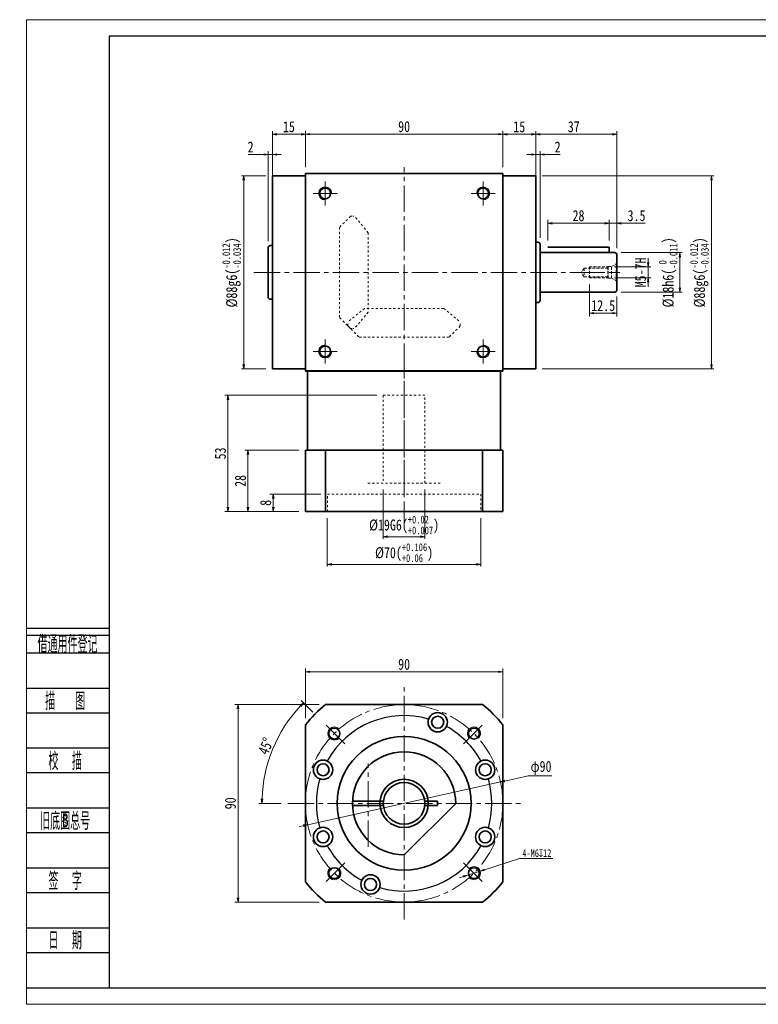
# Model space of a CAD drawing. Header units: millimetres. Extents: x -3 to 671, y 0 to 449.
# Tile 1 of 2: x -3 to 334, y 0 to 449. Entities that reach past the tile are written whole.
import ezdxf
from ezdxf.enums import TextEntityAlignment as Align

# ---------------------------------------------------------------- set-up
doc = ezdxf.new("R2010")
doc.units = ezdxf.units.MM
for name, pattern in [('HIDDEN', [1.905, 1.27, -0.635]), ('点画线', [18, 12, -2, 2, -2]), ('虚线', [2, 1, -1])]:
    doc.linetypes.add(name, pattern=pattern)
doc.layers.add('2细线层', color=4, linetype='Continuous')
doc.layers.add('6文字层', color=3, linetype='Continuous')
for name, color, linetype, lineweight in [('CDRAFT0', 7, 'Continuous', 35), ('中心线层', 1, '点画线', 18), ('图框_外框线', 7, 'Continuous', 18), ('尺寸线层', 3, 'Continuous', 18), ('粗实线', 7, 'Continuous', 40), ('粗实线层', 7, 'Continuous', 35), ('粗实线层_1', 7, 'Continuous', 35)]:
    doc.layers.add(name, color=color, linetype=linetype, lineweight=lineweight)
doc.styles.add('PC_TEXTSTYLE', font='ISOCP.SHX', dxfattribs={"width": 0.707, "bigfont": 'GBCBIG.SHX'})
doc.styles.add('宋体', font='txt', dxfattribs={"width": 0.8})
doc.dimstyles.new('A水平标注$0', dxfattribs={"dimtxt": 3.5, "dimasz": 2, "dimexe": 1.5, "dimexo": 3, "dimgap": 1.1, "dimtad": 1, "dimtoh": 1, "dimdec": 4, "dimdsep": 46, "dimtxsty": '宋体', "dimblk": 'OPEN', "dimcen": 3, "dimclrd": 3, "dimclre": 3, "dimclrt": 6, "dimadec": 0, "dimazin": 0, "dimtm": 1e-09, "dimtfac": 1, "dimtdec": 4, "dimtix": 1, "dimtmove": 0, "dimatfit": 3, "dimldrblk": 'OPEN', "dimfxl": 0, "dimlwd": 13, "dimlwe": 13, "dimarcsym": 0})
doc.dimstyles.new('D直径标注φ25', dxfattribs={"dimtxt": 3.5, "dimasz": 2, "dimexe": 1, "dimexo": 3, "dimtad": 1, "dimtoh": 1, "dimdec": 1, "dimdsep": 46, "dimtxsty": '宋体', "dimblk": 'OPEN', "dimcen": 3, "dimclrd": 3, "dimclre": 3, "dimclrt": 130, "dimadec": 0, "dimazin": 0, "dimtm": 1e-09, "dimtfac": 1, "dimtdec": 1, "dimtmove": 0, "dimatfit": 0, "dimldrblk": 'OPEN', "dimfxl": 0, "dimlwd": 13, "dimlwe": 13, "dimarcsym": 0})
doc.dimstyles.new('螺孔(M8-7H)', dxfattribs={"dimtxt": 3.5, "dimasz": 2, "dimexe": 1.25, "dimexo": 3, "dimtad": 1, "dimtoh": 1, "dimdec": 4, "dimdsep": 46, "dimtxsty": '宋体', "dimblk": 'OPEN', "dimcen": 3, "dimclrd": 3, "dimclre": 3, "dimclrt": 2, "dimadec": 0, "dimazin": 0, "dimtm": 1e-09, "dimtfac": 1, "dimtdec": 4, "dimtmove": 0, "dimatfit": 3, "dimldrblk": 'OPEN', "dimfxl": 0, "dimlwd": 9, "dimlwe": 9, "dimarcsym": 0})

# ---------------------------------------------------------------- blocks, each defined once
blk = doc.blocks.new('_Open')
at = {"color": 0, "linetype": 'ByBlock', "lineweight": -2}
for p, q in [((-1, 0.17), (0, 0)), ((-1, -0.17), (0, 0)), ((0, 0), (-1, 0))]:
    blk.add_line(p, q, dxfattribs=at)
blk = doc.blocks.new('*D7')
at = {"layer": 'Defpoints', "color": 0}
for p in [(217.18, 396.51), (127.18, 378.53), (217.18, 378.53)]:
    blk.add_point(p, dxfattribs=at)
at = {"layer": '尺寸线层', "color": 3, "lineweight": 13}
for p, q in [((127.18, 381.53), (127.18, 398.01)), ((129.18, 396.51), (215.18, 396.51)), ((217.18, 381.53), (217.18, 398.01))]:
    blk.add_line(p, q, dxfattribs=at)
at = {"layer": '尺寸线层', "color": 3, "lineweight": 13, "xscale": 2, "yscale": 2, "zscale": 2, "rotation": 180}
blk.add_blockref('_Open', (127.18, 396.51), dxfattribs=at)
at = {"layer": '尺寸线层', "color": 3, "lineweight": 13, "xscale": 2, "yscale": 2, "zscale": 2}
blk.add_blockref('_Open', (217.18, 396.51), dxfattribs=at)
at = {"layer": '尺寸线层', "color": 6, "insert": (172.18, 399.95), "char_height": 5, "attachment_point": 5, "style": '宋体'}
blk.add_mtext('90', dxfattribs=at)
blk = doc.blocks.new('*D8')
at = {"layer": 'Defpoints', "color": 0}
for p in [(112.18, 396.46), (112.18, 377.53), (127.18, 378.53)]:
    blk.add_point(p, dxfattribs=at)
at = {"layer": '尺寸线层', "color": 3, "lineweight": 13}
for p, q in [((112.18, 380.53), (112.18, 397.96)), ((125.18, 396.46), (114.18, 396.46)), ((127.18, 381.53), (127.18, 397.96))]:
    blk.add_line(p, q, dxfattribs=at)
at = {"layer": '尺寸线层', "color": 3, "lineweight": 13, "xscale": 2, "yscale": 2, "zscale": 2, "rotation": 180}
blk.add_blockref('_Open', (112.18, 396.46), dxfattribs=at)
at = {"layer": '尺寸线层', "color": 3, "lineweight": 13, "xscale": 2, "yscale": 2, "zscale": 2}
blk.add_blockref('_Open', (127.18, 396.46), dxfattribs=at)
at = {"layer": '尺寸线层', "color": 6, "insert": (119.68, 399.89), "char_height": 5, "attachment_point": 5, "style": '宋体'}
blk.add_mtext('15', dxfattribs=at)
blk = doc.blocks.new('*D9')
at = {"layer": 'Defpoints', "color": 0}
for p in [(232.18, 396.46), (217.18, 378.53), (232.18, 377.53)]:
    blk.add_point(p, dxfattribs=at)
at = {"layer": '尺寸线层', "color": 3, "lineweight": 13}
for p, q in [((217.18, 381.53), (217.18, 397.96)), ((219.18, 396.46), (230.18, 396.46)), ((232.18, 380.53), (232.18, 397.96))]:
    blk.add_line(p, q, dxfattribs=at)
at = {"layer": '尺寸线层', "color": 3, "lineweight": 13, "xscale": 2, "yscale": 2, "zscale": 2, "rotation": 180}
blk.add_blockref('_Open', (217.18, 396.46), dxfattribs=at)
at = {"layer": '尺寸线层', "color": 3, "lineweight": 13, "xscale": 2, "yscale": 2, "zscale": 2}
blk.add_blockref('_Open', (232.18, 396.46), dxfattribs=at)
at = {"layer": '尺寸线层', "color": 6, "insert": (224.68, 399.89), "char_height": 5, "attachment_point": 5, "style": '宋体'}
blk.add_mtext('15', dxfattribs=at)
blk = doc.blocks.new('*D10')
at = {"layer": 'Defpoints', "color": 0}
for p in [(110.18, 387.27), (112.18, 368.91), (110.18, 344.78)]:
    blk.add_point(p, dxfattribs=at)
at = {"layer": '尺寸线层', "color": 3, "lineweight": 13}
for p, q in [((101.11, 387.27), (104.32, 387.27)), ((104.32, 387.27), (108.18, 387.27)), ((110.18, 347.78), (110.18, 388.77)), ((112.18, 387.27), (110.18, 387.27)), ((112.18, 371.91), (112.18, 388.77)), ((114.18, 387.27), (116.18, 387.27))]:
    blk.add_line(p, q, dxfattribs=at)
at = {"layer": '尺寸线层', "color": 3, "lineweight": 13, "xscale": 2, "yscale": 2, "zscale": 2}
blk.add_blockref('_Open', (110.18, 387.27), dxfattribs=at)
at = {"layer": '尺寸线层', "color": 3, "lineweight": 13, "xscale": 2, "yscale": 2, "zscale": 2, "rotation": 180}
blk.add_blockref('_Open', (112.18, 387.27), dxfattribs=at)
at = {"layer": '尺寸线层', "color": 6, "insert": (102.21, 390.68), "char_height": 5, "attachment_point": 5, "style": '宋体'}
blk.add_mtext('2', dxfattribs=at)
blk = doc.blocks.new('*D11')
at = {"layer": 'Defpoints', "color": 0}
for p in [(112.18, 377.53), (99.07, 289.53), (112.18, 289.53)]:
    blk.add_point(p, dxfattribs=at)
at = {"layer": '尺寸线层', "color": 3, "lineweight": 13}
for p, q in [((109.18, 377.53), (98.07, 377.53)), ((99.07, 375.53), (99.07, 291.53)), ((109.18, 289.53), (98.07, 289.53))]:
    blk.add_line(p, q, dxfattribs=at)
at = {"layer": '尺寸线层', "color": 3, "lineweight": 13, "xscale": 2, "yscale": 2, "zscale": 2}
for p, rotation in [((99.07, 377.53), 89.99999999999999), ((99.07, 289.53), 270)]:
    blk.add_blockref('_Open', p, dxfattribs=dict(at, rotation=rotation))
at = {"layer": '尺寸线层', "color": 130, "insert": (93.55, 333.53), "char_height": 5, "attachment_point": 5, "rotation": 90, "style": '宋体'}
blk.add_mtext('{\\A1;\\A1;%%C88g6({\\H0.707107x;\\S-0.012^ -0.034;})}', dxfattribs=at)
blk = doc.blocks.new('*D22')
at = {"layer": 'Defpoints', "color": 0}
for p in [(234.18, 387.27), (232.18, 368.91), (234.18, 346.28)]:
    blk.add_point(p, dxfattribs=at)
at = {"layer": '尺寸线层', "color": 3, "lineweight": 13}
for p, q in [((230.18, 387.27), (228.18, 387.27)), ((232.18, 371.91), (232.18, 388.77)), ((232.18, 387.27), (234.18, 387.27)), ((234.18, 349.28), (234.18, 388.77)), ((240.05, 387.27), (236.18, 387.27)), ((243.26, 387.27), (240.05, 387.27))]:
    blk.add_line(p, q, dxfattribs=at)
at = {"layer": '尺寸线层', "color": 3, "lineweight": 13, "xscale": 2, "yscale": 2, "zscale": 2}
blk.add_blockref('_Open', (232.18, 387.27), dxfattribs=at)
at = {"layer": '尺寸线层', "color": 3, "lineweight": 13, "xscale": 2, "yscale": 2, "zscale": 2, "rotation": 180}
blk.add_blockref('_Open', (234.18, 387.27), dxfattribs=at)
at = {"layer": '尺寸线层', "color": 6, "insert": (242.16, 390.68), "char_height": 5, "attachment_point": 5, "style": '宋体'}
blk.add_mtext('2', dxfattribs=at)
blk = doc.blocks.new('*D23')
at = {"layer": 'Defpoints', "color": 0}
for p in [(162.68, 237.53), (181.68, 237.53), (181.68, 213.09)]:
    blk.add_point(p, dxfattribs=at)
at = {"layer": '尺寸线层', "color": 3, "lineweight": 13}
for p, q in [((162.68, 234.53), (162.68, 212.09)), ((181.68, 234.53), (181.68, 212.09)), ((164.68, 213.09), (179.68, 213.09))]:
    blk.add_line(p, q, dxfattribs=at)
at = {"layer": '尺寸线层', "color": 3, "lineweight": 13, "xscale": 2, "yscale": 2, "zscale": 2, "rotation": 180}
blk.add_blockref('_Open', (162.68, 213.09), dxfattribs=at)
at = {"layer": '尺寸线层', "color": 3, "lineweight": 13, "xscale": 2, "yscale": 2, "zscale": 2}
blk.add_blockref('_Open', (181.68, 213.09), dxfattribs=at)
at = {"layer": '尺寸线层', "color": 130, "insert": (172.18, 218.44), "char_height": 5, "attachment_point": 5, "style": '宋体'}
blk.add_mtext('{\\A1;\\A1;%%C19G6({\\H0.707107x;\\S+0.02^ +0.007;})}', dxfattribs=at)
blk = doc.blocks.new('*D24')
at = {"layer": 'Defpoints', "color": 0}
for p in [(137.18, 224.53), (207.18, 224.53), (207.18, 200.47)]:
    blk.add_point(p, dxfattribs=at)
at = {"layer": '尺寸线层', "color": 3, "lineweight": 13}
for p, q in [((137.18, 221.53), (137.18, 199.47)), ((207.18, 221.53), (207.18, 199.47)), ((139.18, 200.47), (205.18, 200.47))]:
    blk.add_line(p, q, dxfattribs=at)
at = {"layer": '尺寸线层', "color": 3, "lineweight": 13, "xscale": 2, "yscale": 2, "zscale": 2, "rotation": 180}
blk.add_blockref('_Open', (137.18, 200.47), dxfattribs=at)
at = {"layer": '尺寸线层', "color": 3, "lineweight": 13, "xscale": 2, "yscale": 2, "zscale": 2}
blk.add_blockref('_Open', (207.18, 200.47), dxfattribs=at)
at = {"layer": '尺寸线层', "color": 130, "insert": (172.18, 205.82), "char_height": 5, "attachment_point": 5, "style": '宋体'}
blk.add_mtext('{\\A1;\\A1;%%C70({\\H0.707107x;\\S+0.106^ +0.06;})}', dxfattribs=at)
blk = doc.blocks.new('*D25')
at = {"layer": 'Defpoints', "color": 0}
for p in [(112.53, 232.53), (137.18, 232.53), (127.18, 224.53)]:
    blk.add_point(p, dxfattribs=at)
at = {"layer": '尺寸线层', "color": 3, "lineweight": 13}
for p, q in [((134.18, 232.53), (111.03, 232.53)), ((112.53, 226.53), (112.53, 230.53)), ((124.18, 224.53), (111.03, 224.53))]:
    blk.add_line(p, q, dxfattribs=at)
at = {"layer": '尺寸线层', "color": 3, "lineweight": 13, "xscale": 2, "yscale": 2, "zscale": 2}
for p, rotation in [((112.53, 232.53), 90), ((112.53, 224.53), 270)]:
    blk.add_blockref('_Open', p, dxfattribs=dict(at, rotation=rotation))
at = {"layer": '尺寸线层', "color": 6, "insert": (109.08, 228.53), "char_height": 5, "attachment_point": 5, "rotation": 90, "style": '宋体'}
blk.add_mtext('8', dxfattribs=at)
blk = doc.blocks.new('*D26')
at = {"layer": 'Defpoints', "color": 0}
for p in [(91.89, 277.53), (162.68, 277.53), (127.18, 224.53)]:
    blk.add_point(p, dxfattribs=at)
at = {"layer": '尺寸线层', "color": 3, "lineweight": 13}
for p, q in [((159.68, 277.53), (90.39, 277.53)), ((91.89, 226.53), (91.89, 275.53)), ((124.18, 224.53), (90.39, 224.53))]:
    blk.add_line(p, q, dxfattribs=at)
at = {"layer": '尺寸线层', "color": 3, "lineweight": 13, "xscale": 2, "yscale": 2, "zscale": 2}
for p, rotation in [((91.89, 277.53), 90), ((91.89, 224.53), 270)]:
    blk.add_blockref('_Open', p, dxfattribs=dict(at, rotation=rotation))
at = {"layer": '尺寸线层', "color": 6, "insert": (88.44, 251.03), "char_height": 5, "attachment_point": 5, "rotation": 90, "style": '宋体'}
blk.add_mtext('53', dxfattribs=at)
blk = doc.blocks.new('*D27')
at = {"layer": 'Defpoints', "color": 0}
for p in [(101, 252.53), (127.18, 252.53), (127.18, 224.53)]:
    blk.add_point(p, dxfattribs=at)
at = {"layer": '尺寸线层', "color": 3, "lineweight": 13}
for p, q in [((124.18, 252.53), (99.5, 252.53)), ((101, 226.53), (101, 250.53)), ((124.18, 224.53), (99.5, 224.53))]:
    blk.add_line(p, q, dxfattribs=at)
at = {"layer": '尺寸线层', "color": 3, "lineweight": 13, "xscale": 2, "yscale": 2, "zscale": 2}
for p, rotation in [((101, 252.53), 90), ((101, 224.53), 270)]:
    blk.add_blockref('_Open', p, dxfattribs=dict(at, rotation=rotation))
at = {"layer": '尺寸线层', "color": 6, "insert": (97.56, 238.53), "char_height": 5, "attachment_point": 5, "rotation": 90, "style": '宋体'}
blk.add_mtext('28', dxfattribs=at)
blk = doc.blocks.new('*D28')
at = {"layer": 'Defpoints', "color": 0}
for p in [(136.39, 136.58), (96.46, 46.58), (136.39, 46.58)]:
    blk.add_point(p, dxfattribs=at)
at = {"layer": '尺寸线层', "color": 3, "lineweight": 13}
for p, q in [((133.39, 136.58), (94.96, 136.58)), ((96.46, 134.58), (96.46, 48.58)), ((133.39, 46.58), (94.96, 46.58))]:
    blk.add_line(p, q, dxfattribs=at)
at = {"layer": '尺寸线层', "color": 3, "lineweight": 13, "xscale": 2, "yscale": 2, "zscale": 2}
for p, rotation in [((96.46, 136.58), 90), ((96.46, 46.58), 270)]:
    blk.add_blockref('_Open', p, dxfattribs=dict(at, rotation=rotation))
at = {"layer": '尺寸线层', "color": 6, "insert": (93.01, 91.58), "char_height": 5, "attachment_point": 5, "rotation": 90, "style": '宋体'}
blk.add_mtext('90', dxfattribs=at)
blk = doc.blocks.new('*D29')
at = {"layer": 'Defpoints', "color": 0}
for p in [(132.69, 131.07), (140.63, 123.13), (112.32, 116.37), (119.18, 91.58), (225.18, 91.58)]:
    blk.add_point(p, dxfattribs=at)
at = {"layer": '尺寸线层', "color": 3, "lineweight": 13}
for p, q in [((130.57, 133.19), (125.3, 138.46)), ((116.18, 91.58), (105.89, 91.58))]:
    blk.add_line(p, q, dxfattribs=at)
blk.add_arc((172.18, 91.58), 64.8, 136.7685, 178.2315, dxfattribs=at)
at = {"layer": '尺寸线层', "color": 3, "lineweight": 13, "xscale": 2, "yscale": 2, "zscale": 2}
for p, rotation in [((126.37, 137.4), 45.88426017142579), ((107.39, 91.58), 269.1157398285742)]:
    blk.add_blockref('_Open', p, dxfattribs=dict(at, rotation=rotation))
at = {"layer": '尺寸线层', "color": 6, "insert": (109.16, 117.68), "char_height": 5, "attachment_point": 5, "rotation": 67.5, "style": '宋体'}
blk.add_mtext('45%%d', dxfattribs=at)
blk = doc.blocks.new('*D30')
at = {"layer": 'Defpoints', "color": 0}
for p in [(216.11, 101.33), (128.25, 81.82)]:
    blk.add_point(p, dxfattribs=at)
at = {"layer": '尺寸线层', "color": 3, "lineweight": 13}
for p, q in [((228.7, 104.12), (218.07, 101.76)), ((239.47, 104.12), (228.7, 104.12)), ((128.25, 81.82), (216.11, 101.33)), ((126.3, 81.39), (124.35, 80.96))]:
    blk.add_line(p, q, dxfattribs=at)
at = {"layer": '尺寸线层', "color": 3, "lineweight": 13, "xscale": 2, "yscale": 2, "zscale": 2}
for p, rotation in [((216.11, 101.33), 192.5166937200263), ((128.25, 81.82), 12.51669372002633)]:
    blk.add_blockref('_Open', p, dxfattribs=dict(at, rotation=rotation))
at = {"layer": '尺寸线层', "color": 130, "insert": (234.59, 107.74), "char_height": 5, "attachment_point": 5, "style": '宋体'}
blk.add_mtext('φ90', dxfattribs=at)
blk = doc.blocks.new('*D31')
at = {"layer": 'Defpoints', "color": 0}
for p in [(268.18, 342.53), (268.18, 324.53), (297.86, 324.53)]:
    blk.add_point(p, dxfattribs=at)
at = {"layer": '尺寸线层', "color": 3, "lineweight": 13}
for p, q in [((271.18, 342.53), (298.86, 342.53)), ((297.86, 340.53), (297.86, 326.53)), ((271.18, 324.53), (298.86, 324.53))]:
    blk.add_line(p, q, dxfattribs=at)
at = {"layer": '尺寸线层', "color": 3, "lineweight": 13, "xscale": 2, "yscale": 2, "zscale": 2}
for p, rotation in [((297.86, 342.53), 90), ((297.86, 324.53), 270)]:
    blk.add_blockref('_Open', p, dxfattribs=dict(at, rotation=rotation))
at = {"layer": '尺寸线层', "color": 130, "insert": (292.51, 333.53), "char_height": 5, "attachment_point": 5, "rotation": 90, "style": '宋体'}
blk.add_mtext('{\\A1;\\A1;%%C18h6({\\H0.707107x;\\S 0^ -0.011;})}', dxfattribs=at)
blk = doc.blocks.new('23343f_3')
at = {"layer": '中心线层', "linetype": '点画线', "lineweight": 18}
blk.add_line((17.47, 0), (-1.33, 0), dxfattribs=at)
at = {"layer": '粗实线层', "color": 6, "linetype": 'HIDDEN', "lineweight": 18}
for p, q in [((0, -4.4), (0, 4.4)), ((0, 4.4), (0.32, 3.85)), ((2.4, 2.65), (0.32, 3.85)), ((0.32, -3.85), (0.32, 3.85)), ((4, 2.65), (2.4, 2.65)), ((2.4, -2.65), (2.4, 2.65)), ((4.15, 2.5), (4, 2.65)), ((4, -2.65), (4, 2.65)), ((12.5, 2.5), (4.15, 2.5)), ((4.15, -2.5), (4.15, 2.5)), ((4.15, 2), (15, 2)), ((12.5, -2.5), (12.5, 2.5)), ((15, 2), (16.15, 0)), ((15, 2), (15, -2)), ((0, -4.4), (0.32, -3.85)), ((2.4, -2.65), (0.32, -3.85)), ((4, -2.65), (2.4, -2.65)), ((4.15, -2.5), (4, -2.65)), ((4.15, -2), (15, -2)), ((12.5, -2.5), (4.15, -2.5)), ((15, -2), (16.15, 0))]:
    blk.add_line(p, q, dxfattribs=at)
blk = doc.blocks.new('*D32')
at = {"layer": 'Defpoints', "color": 0}
for p in [(265.03, 336.03), (265.03, 331.03), (283.41, 331.03)]:
    blk.add_point(p, dxfattribs=at)
at = {"layer": '尺寸线层', "color": 3, "lineweight": 9}
for p, q in [((283.41, 338.03), (283.41, 340.03)), ((268.03, 336.03), (284.66, 336.03)), ((283.41, 336.03), (283.41, 331.03)), ((268.03, 331.03), (284.66, 331.03)), ((283.41, 329.03), (283.41, 327.03))]:
    blk.add_line(p, q, dxfattribs=at)
at = {"layer": '尺寸线层', "color": 3, "lineweight": 9, "xscale": 2, "yscale": 2, "zscale": 2}
for p, rotation in [((283.41, 336.03), 270), ((283.41, 331.03), 90)]:
    blk.add_blockref('_Open', p, dxfattribs=dict(at, rotation=rotation))
at = {"layer": '尺寸线层', "color": 2, "insert": (279.99, 333.53), "char_height": 5, "attachment_point": 5, "rotation": 90, "style": '宋体'}
blk.add_mtext('M5-7H', dxfattribs=at)
blk = doc.blocks.new('*D33')
at = {"layer": 'Defpoints', "color": 0}
for p in [(256.68, 331.03), (269.18, 325.53), (256.68, 314.97)]:
    blk.add_point(p, dxfattribs=at)
at = {"layer": '尺寸线层', "color": 3, "lineweight": 13}
for p, q in [((256.68, 328.03), (256.68, 313.47)), ((269.18, 322.53), (269.18, 313.47)), ((267.18, 314.97), (258.68, 314.97))]:
    blk.add_line(p, q, dxfattribs=at)
at = {"layer": '尺寸线层', "color": 3, "lineweight": 13, "xscale": 2, "yscale": 2, "zscale": 2, "rotation": 180}
blk.add_blockref('_Open', (256.68, 314.97), dxfattribs=at)
at = {"layer": '尺寸线层', "color": 3, "lineweight": 13, "xscale": 2, "yscale": 2, "zscale": 2}
blk.add_blockref('_Open', (269.18, 314.97), dxfattribs=at)
at = {"layer": '尺寸线层', "color": 6, "insert": (262.93, 318.4), "char_height": 5, "attachment_point": 5, "style": '宋体'}
blk.add_mtext('12.5', dxfattribs=at)
blk = doc.blocks.new('*D34')
at = {"layer": 'Defpoints', "color": 0}
for p in [(265.68, 355.93), (265.68, 345.03), (269.18, 341.53)]:
    blk.add_point(p, dxfattribs=at)
at = {"layer": '尺寸线层', "color": 3, "lineweight": 13}
for p, q in [((263.68, 355.93), (261.68, 355.93)), ((265.68, 348.03), (265.68, 357.43)), ((269.18, 355.93), (265.68, 355.93)), ((269.18, 344.53), (269.18, 357.43)), ((273.18, 355.93), (271.18, 355.93)), ((282.07, 355.93), (273.18, 355.93))]:
    blk.add_line(p, q, dxfattribs=at)
at = {"layer": '尺寸线层', "color": 3, "lineweight": 13, "xscale": 2, "yscale": 2, "zscale": 2}
blk.add_blockref('_Open', (265.68, 355.93), dxfattribs=at)
at = {"layer": '尺寸线层', "color": 3, "lineweight": 13, "xscale": 2, "yscale": 2, "zscale": 2, "rotation": 180}
blk.add_blockref('_Open', (269.18, 355.93), dxfattribs=at)
at = {"layer": '尺寸线层', "color": 6, "insert": (278.13, 359.38), "char_height": 5, "attachment_point": 5, "style": '宋体'}
blk.add_mtext('3.5', dxfattribs=at)
blk = doc.blocks.new('*D35')
at = {"layer": 'Defpoints', "color": 0}
for p in [(237.68, 355.93), (237.68, 345.03), (265.68, 345.03)]:
    blk.add_point(p, dxfattribs=at)
at = {"layer": '尺寸线层', "color": 3, "lineweight": 13}
for p, q in [((237.68, 348.03), (237.68, 357.43)), ((263.68, 355.93), (239.68, 355.93)), ((265.68, 348.03), (265.68, 357.43))]:
    blk.add_line(p, q, dxfattribs=at)
at = {"layer": '尺寸线层', "color": 3, "lineweight": 13, "xscale": 2, "yscale": 2, "zscale": 2, "rotation": 180}
blk.add_blockref('_Open', (237.68, 355.93), dxfattribs=at)
at = {"layer": '尺寸线层', "color": 3, "lineweight": 13, "xscale": 2, "yscale": 2, "zscale": 2}
blk.add_blockref('_Open', (265.68, 355.93), dxfattribs=at)
at = {"layer": '尺寸线层', "color": 6, "insert": (251.68, 359.38), "char_height": 5, "attachment_point": 5, "style": '宋体'}
blk.add_mtext('28', dxfattribs=at)
blk = doc.blocks.new('*D36')
at = {"layer": 'Defpoints', "color": 0}
for p in [(232.18, 377.53), (232.18, 289.53), (312.32, 289.53)]:
    blk.add_point(p, dxfattribs=at)
at = {"layer": '尺寸线层', "color": 3, "lineweight": 13}
for p, q in [((235.18, 377.53), (313.32, 377.53)), ((312.32, 375.53), (312.32, 291.53)), ((235.18, 289.53), (313.32, 289.53))]:
    blk.add_line(p, q, dxfattribs=at)
at = {"layer": '尺寸线层', "color": 3, "lineweight": 13, "xscale": 2, "yscale": 2, "zscale": 2}
for p, rotation in [((312.32, 377.53), 90), ((312.32, 289.53), 270)]:
    blk.add_blockref('_Open', p, dxfattribs=dict(at, rotation=rotation))
at = {"layer": '尺寸线层', "color": 130, "insert": (306.8, 333.53), "char_height": 5, "attachment_point": 5, "rotation": 90, "style": '宋体'}
blk.add_mtext('{\\A1;\\A1;%%C88g6({\\H0.707107x;\\S-0.012^ -0.034;})}', dxfattribs=at)
blk = doc.blocks.new('*D37')
at = {"layer": 'Defpoints', "color": 0}
for p in [(232.18, 396.46), (232.18, 377.53), (269.18, 341.53)]:
    blk.add_point(p, dxfattribs=at)
at = {"layer": '尺寸线层', "color": 3, "lineweight": 13}
for p, q in [((232.18, 380.53), (232.18, 397.96)), ((267.18, 396.46), (234.18, 396.46)), ((269.18, 344.53), (269.18, 397.96))]:
    blk.add_line(p, q, dxfattribs=at)
at = {"layer": '尺寸线层', "color": 3, "lineweight": 13, "xscale": 2, "yscale": 2, "zscale": 2, "rotation": 180}
blk.add_blockref('_Open', (232.18, 396.46), dxfattribs=at)
at = {"layer": '尺寸线层', "color": 3, "lineweight": 13, "xscale": 2, "yscale": 2, "zscale": 2}
blk.add_blockref('_Open', (269.18, 396.46), dxfattribs=at)
at = {"layer": '尺寸线层', "color": 6, "insert": (249.5, 399.91), "char_height": 5, "attachment_point": 5, "style": '宋体'}
blk.add_mtext('37', dxfattribs=at)
blk = doc.blocks.new('*D38')
at = {"layer": 'Defpoints', "color": 0}
for p in [(217.18, 151.48), (127.18, 127.37), (217.18, 127.37)]:
    blk.add_point(p, dxfattribs=at)
at = {"layer": '尺寸线层', "color": 3, "lineweight": 13}
for p, q in [((127.18, 130.37), (127.18, 152.98)), ((217.18, 130.37), (217.18, 152.98)), ((129.18, 151.48), (215.18, 151.48))]:
    blk.add_line(p, q, dxfattribs=at)
at = {"layer": '尺寸线层', "color": 3, "lineweight": 13, "xscale": 2, "yscale": 2, "zscale": 2, "rotation": 180}
blk.add_blockref('_Open', (127.18, 151.48), dxfattribs=at)
at = {"layer": '尺寸线层', "color": 3, "lineweight": 13, "xscale": 2, "yscale": 2, "zscale": 2}
blk.add_blockref('_Open', (217.18, 151.48), dxfattribs=at)
at = {"layer": '尺寸线层', "color": 6, "insert": (172.18, 154.92), "char_height": 5, "attachment_point": 5, "style": '宋体'}
blk.add_mtext('90', dxfattribs=at)
blk = doc.blocks.new('*D39')
at = {"color": 3, "lineweight": 9}
for p, q in [((224.72, 66.46), (208.76, 61.3)), ((240.02, 66.46), (224.72, 66.46)), ((201.15, 58.83), (206.86, 60.68)), ((199.25, 58.22), (197.34, 57.6))]:
    blk.add_line(p, q, dxfattribs=at)
at = {"layer": 'Defpoints', "color": 0}
for p in [(201.15, 58.83), (206.86, 60.68)]:
    blk.add_point(p, dxfattribs=at)
at = {"color": 3, "lineweight": 9, "xscale": 2, "yscale": 2, "zscale": 2}
for p, rotation in [((201.15, 58.83), 17.92653572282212), ((206.86, 60.68), 197.9265357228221)]:
    blk.add_blockref('_Open', p, dxfattribs=dict(at, rotation=rotation))
at = {"color": 2, "insert": (232.68, 68.87), "char_height": 3.5, "attachment_point": 5, "style": '宋体'}
blk.add_mtext('4-M6{\\famgdt|b0|i0|c0|p0;x}{12}', dxfattribs=at)

msp = doc.modelspace()

# ---------------------------------------------------------------- linework, layer by layer
at = {"color": 6, "linetype": '虚线', "lineweight": 18}
for p, q in [((147.78938, 359.13112), (142.68938, 354.03112)), ((155.81438, 351.6032), (149.60509, 359.13112)), ((155.81438, 351.6032), (155.81438, 315.45904)), ((154.11229, 317.16112), (146.58438, 310.95183)), ((155.81438, 315.45904), (149.60509, 307.93112)), ((190.25646, 317.16112), (154.11229, 317.16112)), ((190.25646, 317.16112), (197.78438, 310.95183)), ((147.78938, 307.93112), (142.68938, 313.03112)), ((146.58438, 309.13612), (146.58438, 310.95183)), ((197.78438, 309.13612), (197.78438, 310.95183)), ((146.58438, 309.13612), (151.68438, 304.03612)), ((197.78438, 309.13612), (192.68438, 304.03612))]:
    msp.add_line(p, q, dxfattribs=at)
at = {"color": 6, "linetype": '虚线', "lineweight": 18, "ltscale": 0.5}
for p, q in [((147.78938, 359.13112), (149.60509, 359.13112)), ((147.78938, 307.93112), (149.60509, 307.93112))]:
    msp.add_line(p, q, dxfattribs=at)
for start, end in [(73.8057176, 151.1942824), (28.8057176, 61.1942824), (163.8057176, 196.1942824), (343.8057176, 16.1942824), (208.8057176, 241.1942824), (253.8057176, 331.1942824)]:
    msp.add_arc((172.18438, 91.57683), 40, start, end)
at = {"layer": '2细线层'}
for p, q in [((0.15102, 171.44908), (37.76917, 171.44908)), ((0.15102, 168.23544), (37.76917, 168.23544)), ((0.15102, 160.20136), (37.76917, 160.20136)), ((0.15102, 144.1332), (37.76917, 144.1332)), ((0.15102, 132.88549), (37.76917, 132.88549)), ((0.15102, 116.81733), (37.76917, 116.81733)), ((0.15102, 105.56962), (37.76917, 105.56962)), ((0.15102, 89.50145), (37.76917, 89.50145)), ((0.15102, 78.25374), (37.76917, 78.25374)), ((0.15102, 62.18558), (37.76917, 62.18558)), ((0.15102, 50.93787), (37.76917, 50.93787)), ((0.15102, 34.86971), (37.76917, 34.86971)), ((0.15102, 23.62199), (37.76917, 23.62199)), ((0.15102, 7.55383), (37.76917, 7.55383))]:
    msp.add_line(p, q, dxfattribs=at)
at = {"layer": 'CDRAFT0'}
for centre in [(187.49171, 128.53202), (135.22919, 106.88417), (209.13956, 106.88417), (135.22919, 76.2695), (209.13956, 76.2695), (156.87704, 54.62165)]:
    msp.add_circle(centre, 4.4, dxfattribs=at)
for start, end in [(128.4998296, 141.5000496), (38.4998296, 51.5000496), (218.4998296, 231.5000496), (308.4998296, 321.5000496)]:
    msp.add_arc((172.18438, 91.57683), 57.5, start, end, dxfattribs=at)
at = {"layer": '中心线层'}
for p, q in [((172.18438, 217.15527), (172.18438, 381.53112)), ((136.18438, 364.03112), (136.18438, 375.03112)), ((208.18438, 375.03112), (208.18438, 364.03112)), ((130.68438, 369.53112), (141.68438, 369.53112)), ((202.68438, 369.53112), (213.68438, 369.53112)), ((103.73055, 333.53112), (270.50938, 333.53112)), ((136.18438, 292.03112), (136.18438, 303.03112)), ((208.18438, 303.03112), (208.18438, 292.03112)), ((141.68438, 297.53112), (130.68438, 297.53112)), ((213.68438, 297.53112), (202.68438, 297.53112)), ((172.18438, 232.16405), (172.18438, 293.38741)), ((172.18438, 232.16405), (172.18438, 293.38741)), ((172.18438, 38.57683), (172.18438, 144.57683)), ((145.10498, 118.65623), (135.42884, 128.33237)), ((199.26377, 118.65623), (208.93991, 128.33237)), ((155.72141, 71.71037), (155.72141, 109.75336)), ((119.18438, 91.57683), (225.18438, 91.57683)), ((145.10498, 64.49744), (135.42884, 54.8213)), ((199.26377, 64.49744), (208.93991, 54.8213))]:
    msp.add_line(p, q, dxfattribs=at)
msp.add_circle((172.18438, 91.57683), 45, dxfattribs=at)
at = {"layer": '图框_外框线', "color": 3}
msp.add_lwpolyline([(0, 0), (634.52203, 0), (634.52203, 448.69772), (0, 448.69772)], close=True, dxfattribs=at)
at = {"layer": '图框_外框线', "color": 3, "lineweight": 25}
msp.add_lwpolyline([(37.76917, 7.55383), (626.96819, 7.55383), (626.96819, 441.14389), (37.76917, 441.14389)], close=True, dxfattribs=at)
at = {"layer": '粗实线', "lineweight": 40}
msp.add_line((217.18438, 288.53112), (127.18438, 288.53112), dxfattribs=at)
at = {"layer": '粗实线层'}
for p, q in [((127.18438, 377.53112), (112.18438, 377.53112)), ((112.18438, 289.53112), (112.18438, 377.53112)), ((127.18438, 378.53112), (217.18438, 378.53112)), ((127.18438, 288.53112), (127.18438, 378.53112)), ((217.18438, 288.53112), (217.18438, 378.53112)), ((217.18438, 377.53112), (232.18438, 377.53112)), ((232.18438, 377.53112), (232.18438, 289.53112)), ((111.18438, 345.78112), (112.18438, 345.78112)), ((233.18438, 347.28112), (232.18438, 347.28112)), ((234.18438, 346.28112), (234.18438, 320.78112)), ((110.18438, 344.78112), (110.18438, 322.28112)), ((234.18438, 342.53112), (268.18438, 342.53112)), ((265.68438, 345.03112), (237.68438, 345.03112)), ((265.68438, 345.03112), (265.68438, 342.53112)), ((269.18438, 341.53112), (269.18438, 325.53112)), ((268.18438, 324.53112), (234.18438, 324.53112)), ((111.18438, 321.28112), (112.18438, 321.28112)), ((233.18438, 319.78112), (232.18438, 319.78112)), ((127.18438, 289.53112), (112.18438, 289.53112)), ((128.18438, 288.53112), (128.18438, 252.53112)), ((216.18438, 288.53112), (216.18438, 252.53112)), ((217.18438, 289.53112), (232.18438, 289.53112)), ((217.18438, 252.53112), (127.18438, 252.53112)), ((127.18438, 224.53112), (127.18438, 252.53112)), ((136.38992, 224.53112), (136.38992, 252.53112)), ((207.97883, 224.53112), (207.97883, 252.53112)), ((217.18438, 252.53112), (217.18438, 224.53112)), ((217.18438, 224.53112), (127.18438, 224.53112)), ((148.70566, 92.57683), (162.73715, 92.57683)), ((148.70566, 90.57683), (162.73715, 90.57683)), ((195.68438, 91.57683), (172.18438, 68.07683)), ((181.6316, 92.57683), (187.3505, 92.57683)), ((181.6316, 90.57683), (187.37771, 90.57683)), ((187.3505, 92.57683), (187.37771, 90.57683))]:
    msp.add_line(p, q, dxfattribs=at)
at = {"layer": '粗实线层', "color": 6, "linetype": '虚线', "lineweight": 18}
for p, q in [((142.68938, 313.03112), (142.68938, 354.03112)), ((151.68438, 304.03612), (192.68438, 304.03612)), ((162.68438, 277.53112), (162.68438, 237.53112)), ((162.68438, 277.53112), (181.68438, 277.53112)), ((181.68438, 237.53112), (181.68438, 277.53112)), ((155.67626, 237.53112), (188.69249, 237.53112)), ((137.18438, 232.53112), (207.18438, 232.53112)), ((137.18438, 224.53112), (137.18438, 232.53112)), ((207.18438, 232.53112), (207.18438, 224.53112))]:
    msp.add_line(p, q, dxfattribs=at)
at = {"layer": '粗实线层'}
for centre, radius in [((136.18438, 369.53112), 2.5), ((208.18438, 369.53112), 2.5), ((136.18438, 297.53112), 2.5), ((208.18438, 297.53112), 2.5), ((140.36457, 123.39664), 2.5), ((204.00418, 123.39664), 2.5), ((172.18438, 91.57683), 11), ((172.18438, 91.57683), 9.5), ((140.36457, 59.75703), 2.5), ((204.00418, 59.75703), 2.5)]:
    msp.add_circle(centre, radius, dxfattribs=at)
at = {"layer": '粗实线层', "lineweight": 18}
for centre, start, end in [((136.18438, 369.53112), 0, 270), ((208.18438, 369.53112), 270, 180), ((136.18438, 297.53112), 90, 0), ((208.18438, 297.53112), 180, 90), ((140.36457, 123.39664), 43.5674563, 315), ((204.00418, 123.39664), 313.5674563, 225), ((140.36457, 59.75703), 133.5674563, 45), ((204.00418, 59.75703), 223.5674563, 135)]:
    msp.add_arc(centre, 3, start, end, dxfattribs=at)
at = {"layer": '粗实线层'}
for centre, radius, start, end in [((111.18438, 344.78112), 1, 90, 180), ((233.18438, 346.28112), 1, 0, 90), ((268.18438, 341.53112), 1, 0, 90), ((268.18438, 325.53112), 1, 270, 360), ((111.18438, 322.28112), 1, 180, 270), ((233.18438, 320.78112), 1, 270, 360), ((172.18438, 91.57683), 23.5, 0, 270)]:
    msp.add_arc(centre, radius, start, end, dxfattribs=at)
at = {"layer": '粗实线层_1'}
for points in [[(136.38998, 136.57683), (207.97893, 136.57683)], [(127.18438, 55.78244), (127.18438, 127.37139)], [(217.18438, 127.37123), (217.18438, 55.78228)], [(207.97877, 46.57683), (136.38982, 46.57683)]]:
    msp.add_lwpolyline(points, dxfattribs=at)
for centre, radius in [((187.49171, 128.53202), 2.75), ((172.18438, 91.57683), 30.5), ((135.22919, 106.88417), 2.75), ((209.13956, 106.88417), 2.75), ((135.22919, 76.2695), 2.75), ((209.13956, 76.2695), 2.75), ((156.87704, 54.62165), 2.75)]:
    msp.add_circle(centre, radius, dxfattribs=at)

# ---------------------------------------------------------------- block references
at = {"layer": '粗实线层', "xscale": -1}
msp.add_blockref('23343f_3', (269.18438, 333.53112), dxfattribs=at)

# ---------------------------------------------------------------- texts
at = {"layer": '6文字层', "color": 3, "style": 'PC_TEXTSTYLE'}
for s, width, p in [('借通用件登记', 0.667, (18.7561, 164.43144)), ('描   图', 0.6667, (17.68397, 138.50935)), ('校  描', 0.667, (17.68397, 111.19347)), ('旧底图总号', 0.667, (17.68397, 83.8776)), ('签  字', 0.667, (17.68397, 56.56172)), ('日  期', 0.667, (17.69399, 29.40622))]:
    msp.add_text(s, height=8.034081, dxfattribs=dict(at, width=width)).set_placement(p, align=Align.MIDDLE)
at = {"layer": '6文字层', "width": 0.707}
msp.add_text('B', height=6.42726, dxfattribs=at).set_placement((17.68397, 83.8776), align=Align.MIDDLE)

# ---------------------------------------------------------------- dimensions: what is measured, and where the dimension line sits
dim = msp.add_diameter_dim_2p(p1=(201.14982, 58.83364), p2=(206.85854, 60.68042), text='4-M<>{\\famgdt|b0|i0|c0|p0;x}{12}', dimstyle='螺孔(M8-7H)', override={"dimgap": 0.625, "dimtad": 1, "dimtih": 0, "dimtoh": 1, "dimdec": 4, "dimlfac": 1, "dimpost": '<>', "dimcen": 0, "dimse1": 0, "dimse2": 0, "dimsd1": 0, "dimsd2": 0, "dimtix": 0, "dimtofl": 1, "dimatfit": 3, "dimtvp": 0.1})
dim.commit()
dim.dimension.update_dxf_attribs({"geometry": '*D39', "text_midpoint": (232.68325, 66.4602), "dimtype": 163})
at = {"layer": '尺寸线层'}
for base, p1, p2, picture, middle in [((112.18438, 396.46142), (127.18438, 378.53112), (112.18438, 377.53112), '*D8', (119.68437, 396.46142)), ((217.18438, 396.5103), (127.18438, 378.53112), (217.18438, 378.53112), '*D7', (172.18438, 396.5103)), ((232.18438, 396.46142), (269.18438, 341.53112), (232.18438, 377.53112), '*D37', (249.50462, 396.46142)), ((110.18438, 387.26825), (112.18438, 368.91381), (110.18438, 344.78112), '*D10', (102.21193, 387.26825)), ((234.18438, 387.26825), (232.18438, 368.91381), (234.18438, 346.28112), '*D22', (242.15682, 387.26825)), ((237.68438, 355.93457), (265.68438, 345.03112), (237.68438, 345.03112), '*D35', (251.68437, 355.93457)), ((265.68438, 355.93457), (269.18438, 341.53112), (265.68438, 345.03112), '*D34', (278.12851, 355.93457)), ((256.68438, 314.97024), (269.18438, 325.53112), (256.68438, 331.03112), '*D33', (262.93437, 314.97024))]:
    dim = msp.add_linear_dim(base=base, p1=p1, p2=p2, dimstyle='A水平标注$0', override={"dimtxt": 5, "dimgap": 1, "dimblk": 'Open', "dimtfill": 1, "dimtfillclr": 256}, dxfattribs=at)
    dim.commit()
    dim.dimension.update_dxf_attribs({"geometry": picture, "text_midpoint": middle, "dimtype": 160})
for base, p1, p2, angle, dimstyle, override, picture, middle in [((232.18438, 396.46142), (217.18438, 378.53112), (232.18438, 377.53112), 0, 'A水平标注$0', {"dimtxt": 5, "dimgap": 1, "dimblk": 'Open', "dimtfill": 1, "dimtfillclr": 256}, '*D9', (224.68438, 396.46142)), ((283.41031, 331.03112), (265.03438, 336.03112), (265.03438, 331.03112), 270, '螺孔(M8-7H)', {"dimtxt": 5, "dimgap": 1, "dimpost": 'M<>-7H'}, '*D32', (283.41031, 333.53112)), ((91.88846, 277.53112), (127.18438, 224.53112), (162.68438, 277.53112), 90, 'A水平标注$0', {"dimtxt": 5, "dimgap": 1, "dimblk": 'Open', "dimtfill": 1, "dimtfillclr": 256}, '*D26', (91.88846, 251.03112)), ((100.99931, 252.53112), (127.18438, 224.53112), (127.18438, 252.53112), 90, 'A水平标注$0', {"dimtxt": 5, "dimgap": 1, "dimblk": 'Open', "dimtfill": 1, "dimtfillclr": 256}, '*D27', (100.99931, 238.53112)), ((112.52666, 232.53112), (127.18438, 224.53112), (137.18438, 232.53112), 90, 'A水平标注$0', {"dimtxt": 5, "dimgap": 1, "dimblk": 'Open', "dimtfill": 1, "dimtfillclr": 256}, '*D25', (112.52666, 228.53112)), ((96.45505, 46.57683), (136.38998, 136.57683), (136.38982, 46.57683), 270, 'A水平标注$0', {"dimtxt": 5, "dimgap": 1, "dimblk": 'Open', "dimtfill": 1, "dimtfillclr": 256}, '*D28', (96.45505, 91.57683))]:
    dim = msp.add_linear_dim(base=base, p1=p1, p2=p2, angle=angle, dimstyle=dimstyle, override=override, dxfattribs=at)
    dim.commit()
    dim.dimension.update_dxf_attribs({"geometry": picture, "text_midpoint": middle, "dimtype": 160})
for base, p1, p2, text, override, picture, middle in [((99.07024, 289.53112), (112.18438, 377.53112), (112.18438, 289.53112), '{\\A1;\\A1;%%C88g6({\\H0.707107x;\\S-0.012^ -0.034;})}', {"dimtxt": 5, "dimgap": 1, "dimpost": 'φ<>', "dimtp": -0.012, "dimtm": 0.034, "dimtdec": 3, "dimtzin": 8}, '*D11', (99.07024, 333.53112)), ((312.31709, 289.53112), (232.18438, 377.53112), (232.18438, 289.53112), '{\\A1;\\A1;%%C88g6({\\H0.707107x;\\S-0.012^ -0.034;})}', {"dimtxt": 5, "dimgap": 1, "dimpost": 'φ<>', "dimtp": -0.012, "dimtm": 0.034, "dimtdec": 3, "dimtzin": 8}, '*D36', (312.31709, 333.53112)), ((297.8637, 324.53112), (268.18438, 342.53112), (268.18438, 324.53112), '{\\A1;\\A1;%%C18h6({\\H0.707107x;\\S 0^ -0.011;})}', {"dimtxt": 5, "dimgap": 1, "dimpost": 'φ<>', "dimtp": 0, "dimtm": 0.011, "dimtdec": 3, "dimtzin": 8}, '*D31', (297.8637, 333.53112))]:
    dim = msp.add_linear_dim(base=base, p1=p1, p2=p2, angle=270, text=text, dimstyle='D直径标注φ25', override=override, dxfattribs=at)
    dim.commit()
    dim.dimension.update_dxf_attribs({"geometry": picture, "text_midpoint": middle, "dimtype": 160})
for base, p1, p2, text, override, picture, middle in [((181.68438, 213.09183), (162.68438, 237.53112), (181.68438, 237.53112), '{\\A1;\\A1;%%C19G6({\\H0.707107x;\\S+0.02^ +0.007;})}', {"dimtxt": 5, "dimgap": 1, "dimpost": 'φ<>', "dimtp": 0.02, "dimtm": -0.007, "dimtdec": 3, "dimtzin": 8}, '*D23', (172.18438, 213.09183)), ((207.18438, 200.47088), (137.18438, 224.53112), (207.18438, 224.53112), '{\\A1;\\A1;%%C70({\\H0.707107x;\\S+0.106^ +0.06;})}', {"dimtxt": 5, "dimgap": 1, "dimpost": 'φ<>', "dimtp": 0.106, "dimtm": -0.06, "dimtdec": 3, "dimtzin": 8}, '*D24', (172.18438, 200.47088))]:
    dim = msp.add_linear_dim(base=base, p1=p1, p2=p2, text=text, dimstyle='D直径标注φ25', override=override, dxfattribs=at)
    dim.commit()
    dim.dimension.update_dxf_attribs({"geometry": picture, "text_midpoint": middle, "dimtype": 160})
dim = msp.add_linear_dim(base=(217.18438, 151.47564), p1=(127.18438, 127.37139), p2=(217.18438, 127.37123), dimstyle='A水平标注$0', override={"dimtxt": 5, "dimgap": 1, "dimblk": 'Open', "dimtfill": 1, "dimtfillclr": 256}, dxfattribs=at)
dim.commit()
dim.dimension.update_dxf_attribs({"geometry": '*D38', "text_midpoint": (172.18438, 154.91977)})
dim = msp.add_angular_dim_2l(base=(112.31908, 116.37385), line1=((140.63343, 123.12778), (132.69331, 131.0679)), line2=((119.18438, 91.57683), (225.18438, 91.57683)), dimstyle='A水平标注$0', override={"dimtxt": 5, "dimgap": 1, "dimblk": 'Open', "dimtfill": 1, "dimtfillclr": 256}, dxfattribs=at)
dim.commit()
dim.dimension.update_dxf_attribs({"geometry": '*D29', "text_midpoint": (109.16292, 117.68118)})
dim = msp.add_diameter_dim_2p(p1=(128.25389, 81.82425), p2=(216.11486, 101.32942), dimstyle='D直径标注φ25', override={"dimtxt": 5, "dimgap": 1, "dimpost": 'φ<>'}, dxfattribs=at)
dim.commit()
dim.dimension.update_dxf_attribs({"geometry": '*D30', "text_midpoint": (228.70345, 104.12409), "dimtype": 163})

doc.saveas('drawing.dxf')
